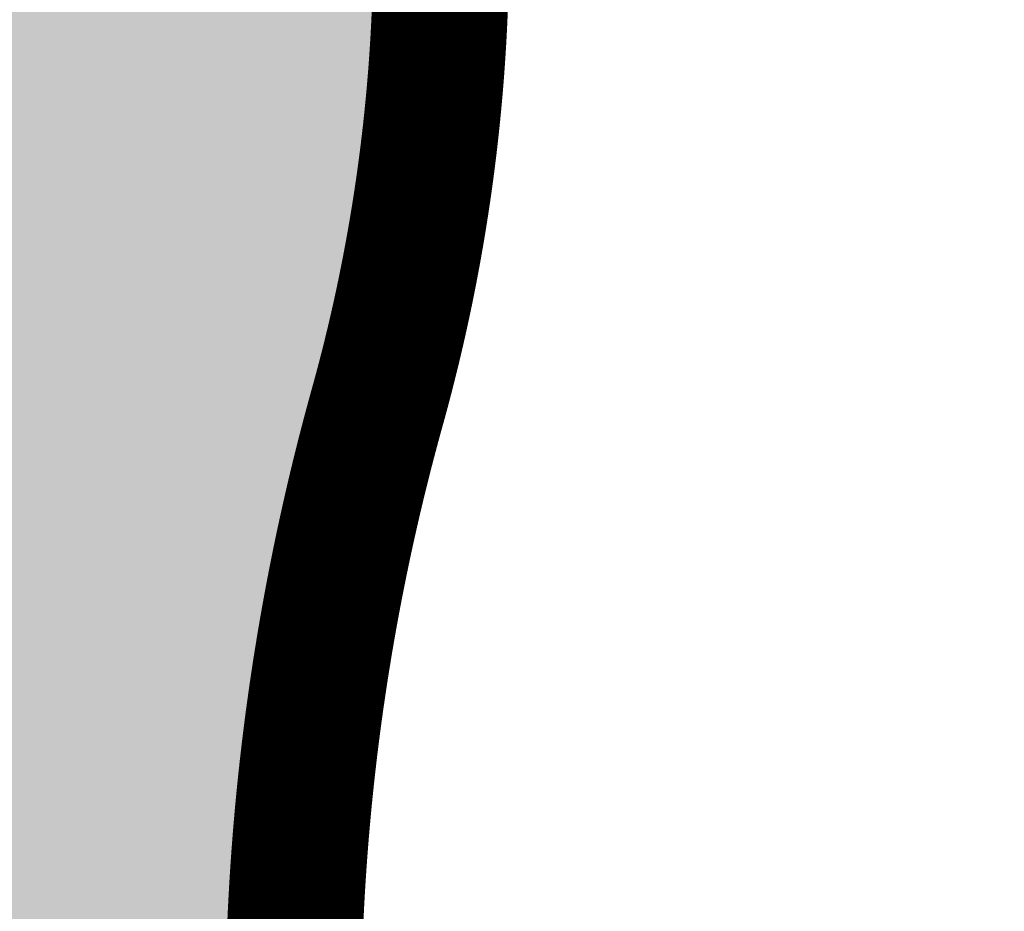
# Model space of a CAD drawing. Header units: feet. Extents: x 1609737 to 1611449, y 574802 to 575794.
# Tile 70 of 256: x 1610306.81 to 1610314.06, y 575078.93 to 575085.49. Entities that reach past the tile are written whole.
import ezdxf

# ---------------------------------------------------------------- set-up
doc = ezdxf.new("R2010")
doc.units = ezdxf.units.FT
doc.header["$MEASUREMENT"] = 0
for name, color, linetype in [('C-GROUTED-BLDR-HTCH-SINGLE', 79, 'Continuous'), ('C-THICKENED EDGE', 3, 'Continuous'), ('C-VOID FILLED RIPRAP', 23, 'Continuous')]:
    doc.layers.add(name, color=color, linetype=linetype)

msp = doc.modelspace()

# ---------------------------------------------------------------- hatches: boundary and pattern name
at = {"layer": 'C-GROUTED-BLDR-HTCH-SINGLE'}
h = msp.add_hatch(color=256, dxfattribs=at)
h.dxf.hatch_style = 1
edge = h.paths.add_edge_path()
edge.add_arc((1610316.3814, 575074.709), 23.3705, 93.16217, 111.87257, ccw=False)
edge.add_arc((1610315.8324, 574913.6122), 184.4332, 85.398458, 90.229946, ccw=False)
edge.add_line((1610330.6287, 575097.4509), (1610331.5894, 575096.0058))
edge.add_arc((1610329.7345, 575094.8189), 2.2022, -34.10862, 32.61328, ccw=False)
edge.add_line((1610331.5578, 575093.584), (1610330.1309, 575093.3956))
edge.add_line((1610330.1309, 575093.3956), (1610327.5381, 575093.014))
edge.add_arc((1610353.7699, 574938.1355), 157.0842, 99.612971, 104.328727)
edge.add_arc((1610318.7037, 575074.2706), 16.5082, 103.34301, 123.17282)
edge.add_arc((1610297.0592, 575085.9405), 12.7934, -15.56353, 9.66496, ccw=False)
edge.add_arc((1610325.6837, 575077.968), 16.9206, 164.43647, 210.98822)
edge.add_arc((1610300.7544, 575062.996), 12.1591, -28.82579, 30.98822, ccw=False)
edge.add_arc((1610321.0855, 575051.8069), 11.0476, 151.17421, 207.30191)
edge.add_arc((1610298.4407, 575146.1925), 100.2768, 257.714875, 277.349752, ccw=False)
edge.add_line((1610277.1041, 575048.212), (1610285.3438, 575074.6301))
edge.add_arc((1610291.4397, 575075.2288), 6.1253, 141.71027, 185.60972, ccw=False)
edge.add_arc((1610278.4798, 575084.8157), 10, 324.60989, 343.2136)
edge.add_arc((1610289.6336, 575117.3052), 35.4128, 265.11573, 267.44302, ccw=False)
edge.add_arc((1610297.939, 575146.598), 65.5618, 224.5965, 260.056899, ccw=False)
edge.add_arc((1610198.4705, 575061.0642), 65.9285, 36.810356, 38.749706)
edge.add_line((1610249.8874, 575102.3301), (1610248.7887, 575103.6563))
edge.add_arc((1610246.1095, 575101.7983), 3.2604, 34.74072, 103.09196)
edge.add_arc((1610245.1087, 575108.5884), 3.6239, 203.57185, 274.15089, ccw=False)
edge.add_line((1610241.7871, 575107.1392), (1610242.0126, 575108.1134))
edge.add_line((1610242.0126, 575108.1134), (1610236.1591, 575109.4599))
edge.add_line((1610236.1591, 575109.4599), (1610236.1708, 575109.4671))
edge.add_line((1610236.1708, 575109.4671), (1610236.1728, 575109.464))
edge.add_line((1610236.1728, 575109.464), (1610235.5386, 575110.4593))
edge.add_line((1610235.5386, 575110.4593), (1610233.5214, 575113.6881))
edge.add_line((1610233.5214, 575113.6881), (1610231.5063, 575116.9182))
edge.add_line((1610231.5063, 575116.9182), (1610230.8837, 575117.9163))
edge.add_line((1610230.8837, 575117.9163), (1610232.2513, 575123.6822))
edge.add_arc((1610232.1039, 575125.3243), 1.6487, 275.13185, 345.53699)
edge.add_arc((1610236.2681, 575123.8182), 2.7912, 109.57434, 156.9172, ccw=False)
edge.add_arc((1610233.4728, 575131.5478), 5.4284, 290.03945, 317.02433)
edge.add_arc((1610239.4274, 575126.6199), 2.3321, 98.17647, 148.24196, ccw=False)
edge.add_arc((1610239.0161, 575131.25), 2.323, 271.96345, 331.69531)
edge.add_line((1610241.0614, 575130.1485), (1610248.5367, 575117.1141))
edge.add_line((1610248.5367, 575117.1141), (1610257.0167, 575107.3576))
edge.add_line((1610257.0167, 575107.3576), (1610269.3897, 575099.2755))
edge.add_line((1610269.3897, 575099.2755), (1610276.1435, 575095.9705))
edge.add_line((1610276.1435, 575095.9705), (1610287.8335, 575093.0855))
edge.add_arc((1610292.9468, 575123.8193), 31.1562, 260.55387, 293.52221)
edge.add_arc((1610294.0894, 575089.2386), 12.7934, 28.0366, 28.03695, ccw=False)
edge.add_line((1610305.3815, 575095.2519), (1610307.6749, 575096.3971))

# ---------------------------------------------------------------- linework, layer by layer
msp.add_lwpolyline([(1610287.8335, 575093.0855, 0.144852), (1610305.3814, 575095.252, -0.000002), (1610305.3815, 575095.2519), (1610307.6749, 575096.3971, -0.081821), (1610315.0922, 575098.0439, -0.021084), (1610330.6287, 575097.4509), (1610331.5894, 575096.0058, -0.299643), (1610331.5578, 575093.584), (1610330.1309, 575093.3956), (1610327.5381, 575093.014, 0.020579), (1610314.8939, 575090.3332, 0.08674), (1610309.671, 575088.0883, -0.110527), (1610309.3835, 575082.508, 0.205961), (1610311.1781, 575069.2563, -0.26708), (1610311.4069, 575057.1335, 0.24992), (1610311.2686, 575046.7396, -0.085884), (1610277.1041, 575048.212)], format="xyb", dxfattribs=at)
at = {"layer": 'C-THICKENED EDGE', "const_width": 1, "flags": 128}
msp.add_lwpolyline([(1610308.8282, 575078.4338), (1610308.8285, 575078.4482), (1610308.8288, 575078.4627), (1610308.8291, 575078.4772), (1610308.8294, 575078.4917), (1610308.8297, 575078.5062), (1610308.8301, 575078.5206), (1610308.8304, 575078.5351), (1610308.8308, 575078.5496), (1610308.8312, 575078.564), (1610308.8316, 575078.5785), (1610308.832, 575078.593), (1610308.8324, 575078.6074), (1610308.8328, 575078.6219), (1610308.8333, 575078.6364), (1610308.8338, 575078.6508), (1610308.8342, 575078.6653), (1610308.8347, 575078.6798), (1610308.8352, 575078.6942), (1610308.8357, 575078.7087), (1610308.8362, 575078.7231), (1610308.8368, 575078.7376), (1610308.8373, 575078.752), (1610308.8379, 575078.7665), (1610308.8384, 575078.7809), (1610308.839, 575078.7954), (1610308.8396, 575078.8098), (1610308.8402, 575078.8243), (1610308.8408, 575078.8387), (1610308.8414, 575078.8532), (1610308.8421, 575078.8676), (1610308.8427, 575078.882), (1610308.8434, 575078.8965), (1610308.8441, 575078.9109), (1610308.8448, 575078.9253), (1610308.8455, 575078.9398), (1610308.8462, 575078.9542), (1610308.8469, 575078.9686), (1610308.8477, 575078.9831), (1610308.8484, 575078.9975), (1610308.8492, 575079.0119), (1610308.85, 575079.0263), (1610308.8508, 575079.0407), (1610308.8516, 575079.0552), (1610308.8524, 575079.0696), (1610308.8532, 575079.084), (1610308.854, 575079.0984), (1610308.8549, 575079.1128), (1610308.8557, 575079.1272), (1610308.8566, 575079.1416), (1610308.8575, 575079.156), (1610308.8584, 575079.1704), (1610308.8593, 575079.1848), (1610308.8602, 575079.1992), (1610308.8612, 575079.2136), (1610308.8621, 575079.228), (1610308.8631, 575079.2424), (1610308.8641, 575079.2568), (1610308.865, 575079.2712), (1610308.866, 575079.2856), (1610308.867, 575079.2999), (1610308.8681, 575079.3143), (1610308.8691, 575079.3287), (1610308.8701, 575079.3431), (1610308.8712, 575079.3574), (1610308.8723, 575079.3718), (1610308.8734, 575079.3862), (1610308.8744, 575079.4006), (1610308.8756, 575079.4149), (1610308.8767, 575079.4293), (1610308.8778, 575079.4436), (1610308.8789, 575079.458), (1610308.8801, 575079.4724), (1610308.8813, 575079.4867), (1610308.8824, 575079.5011), (1610308.8836, 575079.5154), (1610308.8848, 575079.5298), (1610308.8861, 575079.5441), (1610308.8873, 575079.5584), (1610308.8885, 575079.5728), (1610308.8898, 575079.5871), (1610308.891, 575079.6015), (1610308.8923, 575079.6158), (1610308.8936, 575079.6301), (1610308.8949, 575079.6445), (1610308.8962, 575079.6588), (1610308.8975, 575079.6731), (1610308.8989, 575079.6874), (1610308.9002, 575079.7017), (1610308.9016, 575079.7161), (1610308.9029, 575079.7304), (1610308.9043, 575079.7447), (1610308.9057, 575079.759), (1610308.9071, 575079.7733), (1610308.9086, 575079.7876), (1610308.91, 575079.8019), (1610308.9114, 575079.8162), (1610308.9129, 575079.8305), (1610308.9144, 575079.8448), (1610308.9158, 575079.8591), (1610308.9173, 575079.8733), (1610308.9188, 575079.8876), (1610308.9203, 575079.9019), (1610308.9219, 575079.9162), (1610308.9234, 575079.9305), (1610308.925, 575079.9447), (1610308.9265, 575079.959), (1610308.9281, 575079.9733), (1610308.9297, 575079.9875), (1610308.9313, 575080.0018), (1610308.9329, 575080.016), (1610308.9345, 575080.0303), (1610308.9362, 575080.0446), (1610308.9378, 575080.0588), (1610308.9395, 575080.0731), (1610308.9411, 575080.0873), (1610308.9428, 575080.1015), (1610308.9445, 575080.1158), (1610308.9462, 575080.13), (1610308.9479, 575080.1442), (1610308.9497, 575080.1585), (1610308.9514, 575080.1727), (1610308.9532, 575080.1869), (1610308.9549, 575080.2011), (1610308.9567, 575080.2154), (1610308.9585, 575080.2296), (1610308.9603, 575080.2438), (1610308.9621, 575080.258), (1610308.9639, 575080.2722), (1610308.9658, 575080.2864), (1610308.9676, 575080.3006), (1610308.9695, 575080.3148), (1610308.9714, 575080.329), (1610308.9732, 575080.3432), (1610308.9751, 575080.3573), (1610308.977, 575080.3715), (1610308.979, 575080.3857), (1610308.9809, 575080.3999), (1610308.9828, 575080.4141), (1610308.9848, 575080.4282), (1610308.9868, 575080.4424), (1610308.9887, 575080.4565), (1610308.9907, 575080.4707), (1610308.9927, 575080.4849), (1610308.9947, 575080.499), (1610308.9968, 575080.5132), (1610308.9988, 575080.5273), (1610309.0009, 575080.5415), (1610309.0029, 575080.5556), (1610309.005, 575080.5697), (1610309.0071, 575080.5839), (1610309.0092, 575080.598), (1610309.0113, 575080.6121), (1610309.0134, 575080.6262), (1610309.0155, 575080.6403), (1610309.0177, 575080.6545), (1610309.0198, 575080.6686), (1610309.022, 575080.6827), (1610309.0242, 575080.6968), (1610309.0263, 575080.7109), (1610309.0285, 575080.725), (1610309.0308, 575080.7391), (1610309.033, 575080.7532), (1610309.0352, 575080.7672), (1610309.0375, 575080.7813), (1610309.0397, 575080.7954), (1610309.042, 575080.8095), (1610309.0443, 575080.8236), (1610309.0466, 575080.8376), (1610309.0489, 575080.8517), (1610309.0512, 575080.8657), (1610309.0535, 575080.8798), (1610309.0558, 575080.8939), (1610309.0582, 575080.9079), (1610309.0606, 575080.9219), (1610309.0629, 575080.936), (1610309.0653, 575080.95), (1610309.0677, 575080.9641), (1610309.0701, 575080.9781), (1610309.0725, 575080.9921), (1610309.075, 575081.0061), (1610309.0774, 575081.0202), (1610309.0799, 575081.0342), (1610309.0823, 575081.0482), (1610309.0848, 575081.0622), (1610309.0873, 575081.0762), (1610309.0898, 575081.0902), (1610309.0923, 575081.1042), (1610309.0948, 575081.1182), (1610309.0974, 575081.1322), (1610309.0999, 575081.1461), (1610309.1025, 575081.1601), (1610309.105, 575081.1741), (1610309.1076, 575081.1881), (1610309.1102, 575081.202), (1610309.1128, 575081.216), (1610309.1154, 575081.23), (1610309.118, 575081.2439), (1610309.1207, 575081.2579), (1610309.1233, 575081.2718), (1610309.126, 575081.2857), (1610309.1287, 575081.2997), (1610309.1313, 575081.3136), (1610309.134, 575081.3275), (1610309.1367, 575081.3415), (1610309.1395, 575081.3554), (1610309.1422, 575081.3693), (1610309.1449, 575081.3832), (1610309.1477, 575081.3971), (1610309.1504, 575081.411), (1610309.1532, 575081.4249), (1610309.156, 575081.4388), (1610309.1588, 575081.4527), (1610309.1616, 575081.4666), (1610309.1644, 575081.4805), (1610309.1672, 575081.4944), (1610309.1701, 575081.5082), (1610309.1729, 575081.5221), (1610309.1758, 575081.536), (1610309.1787, 575081.5498), (1610309.1815, 575081.5637), (1610309.1844, 575081.5775), (1610309.1873, 575081.5914), (1610309.1903, 575081.6052), (1610309.1932, 575081.6191), (1610309.1961, 575081.6329), (1610309.1991, 575081.6467), (1610309.202, 575081.6606), (1610309.205, 575081.6744), (1610309.208, 575081.6882), (1610309.211, 575081.702), (1610309.214, 575081.7158), (1610309.217, 575081.7296), (1610309.22, 575081.7434), (1610309.2231, 575081.7572), (1610309.2261, 575081.771), (1610309.2292, 575081.7848), (1610309.2323, 575081.7986), (1610309.2354, 575081.8123), (1610309.2385, 575081.8261), (1610309.2416, 575081.8399), (1610309.2447, 575081.8536), (1610309.2478, 575081.8674), (1610309.2509, 575081.8812), (1610309.2541, 575081.8949), (1610309.2573, 575081.9086), (1610309.2604, 575081.9224), (1610309.2636, 575081.9361), (1610309.2668, 575081.9498), (1610309.27, 575081.9636), (1610309.2732, 575081.9773), (1610309.2764, 575081.991), (1610309.2797, 575082.0047), (1610309.2829, 575082.0184), (1610309.2862, 575082.0321), (1610309.2895, 575082.0458), (1610309.2927, 575082.0595), (1610309.296, 575082.0732), (1610309.2993, 575082.0869), (1610309.3027, 575082.1005), (1610309.306, 575082.1142), (1610309.3093, 575082.1279), (1610309.3127, 575082.1415), (1610309.316, 575082.1552), (1610309.3194, 575082.1688), (1610309.3228, 575082.1825), (1610309.3262, 575082.1961), (1610309.3296, 575082.2098), (1610309.333, 575082.2234), (1610309.3364, 575082.237), (1610309.3398, 575082.2506), (1610309.3433, 575082.2643), (1610309.3467, 575082.2779), (1610309.3502, 575082.2915), (1610309.3537, 575082.3051), (1610309.3571, 575082.3187), (1610309.3606, 575082.3323), (1610309.3642, 575082.3458), (1610309.3677, 575082.3594), (1610309.3712, 575082.373), (1610309.3747, 575082.3866), (1610309.3783, 575082.4001), (1610309.3818, 575082.4137), (1610309.3854, 575082.4272), (1610309.389, 575082.4408), (1610309.3926, 575082.4543), (1610309.3962, 575082.4679), (1610309.3998, 575082.4814), (1610309.4034, 575082.4949), (1610309.4071, 575082.5085), (1610309.4107, 575082.522), (1610309.4144, 575082.5355), (1610309.418, 575082.549), (1610309.4217, 575082.5625), (1610309.4254, 575082.576), (1610309.4291, 575082.5895), (1610309.4328, 575082.603), (1610309.4365, 575082.6164), (1610309.4403, 575082.6299), (1610309.444, 575082.6434), (1610309.4449, 575082.6468), (1610309.4454, 575082.6484), (1610309.4456, 575082.6491), (1610309.4458, 575082.6498), (1610309.4472, 575082.655), (1610309.4501, 575082.6654), (1610309.453, 575082.6758), (1610309.4559, 575082.6862), (1610309.4587, 575082.6966), (1610309.4616, 575082.7069), (1610309.4644, 575082.7174), (1610309.4672, 575082.7278), (1610309.4701, 575082.7382), (1610309.4729, 575082.7486), (1610309.4757, 575082.759), (1610309.4785, 575082.7694), (1610309.4813, 575082.7798), (1610309.484, 575082.7903), (1610309.4868, 575082.8007), (1610309.4896, 575082.8111), (1610309.4923, 575082.8216), (1610309.4951, 575082.832), (1610309.4978, 575082.8424), (1610309.5005, 575082.8529), (1610309.5033, 575082.8633), (1610309.506, 575082.8738), (1610309.5087, 575082.8842), (1610309.5114, 575082.8947), (1610309.5141, 575082.9052), (1610309.5167, 575082.9156), (1610309.5194, 575082.9261), (1610309.5221, 575082.9366), (1610309.5247, 575082.947), (1610309.5274, 575082.9575), (1610309.53, 575082.968), (1610309.5326, 575082.9785), (1610309.5352, 575082.989), (1610309.5378, 575082.9994), (1610309.5404, 575083.0099), (1610309.543, 575083.0204), (1610309.5456, 575083.0309), (1610309.5482, 575083.0414), (1610309.5507, 575083.0519), (1610309.5533, 575083.0624), (1610309.5559, 575083.0729), (1610309.5584, 575083.0835), (1610309.5609, 575083.094), (1610309.5634, 575083.1045), (1610309.566, 575083.115), (1610309.5685, 575083.1255), (1610309.571, 575083.1361), (1610309.5734, 575083.1466), (1610309.5759, 575083.1571), (1610309.5784, 575083.1677), (1610309.5808, 575083.1782), (1610309.5833, 575083.1887), (1610309.5857, 575083.1993), (1610309.5882, 575083.2098), (1610309.5906, 575083.2204), (1610309.593, 575083.2309), (1610309.5954, 575083.2415), (1610309.5978, 575083.2521), (1610309.6002, 575083.2626), (1610309.6026, 575083.2732), (1610309.605, 575083.2837), (1610309.6073, 575083.2943), (1610309.6097, 575083.3049), (1610309.612, 575083.3155), (1610309.6144, 575083.326), (1610309.6167, 575083.3366), (1610309.619, 575083.3472), (1610309.6213, 575083.3578), (1610309.6236, 575083.3684), (1610309.6259, 575083.379), (1610309.6282, 575083.3896), (1610309.6305, 575083.4002), (1610309.6328, 575083.4108), (1610309.635, 575083.4214), (1610309.6373, 575083.432), (1610309.6395, 575083.4426), (1610309.6417, 575083.4532), (1610309.644, 575083.4638), (1610309.6462, 575083.4744), (1610309.6484, 575083.485), (1610309.6506, 575083.4957), (1610309.6528, 575083.5063), (1610309.6549, 575083.5169), (1610309.6571, 575083.5275), (1610309.6593, 575083.5382), (1610309.6614, 575083.5488), (1610309.6636, 575083.5594), (1610309.6657, 575083.5701), (1610309.6678, 575083.5807), (1610309.6699, 575083.5914), (1610309.672, 575083.602), (1610309.6741, 575083.6127), (1610309.6762, 575083.6233), (1610309.6783, 575083.634), (1610309.6804, 575083.6446), (1610309.6825, 575083.6553), (1610309.6845, 575083.6659), (1610309.6866, 575083.6766), (1610309.6886, 575083.6873), (1610309.6906, 575083.6979), (1610309.6926, 575083.7086), (1610309.6946, 575083.7193), (1610309.6966, 575083.7299), (1610309.6986, 575083.7406), (1610309.7006, 575083.7513), (1610309.7026, 575083.762), (1610309.7046, 575083.7727), (1610309.7065, 575083.7833), (1610309.7085, 575083.794), (1610309.7104, 575083.8047), (1610309.7123, 575083.8154), (1610309.7142, 575083.8261), (1610309.7162, 575083.8368), (1610309.7181, 575083.8475), (1610309.7199, 575083.8582), (1610309.7218, 575083.8689), (1610309.7237, 575083.8796), (1610309.7256, 575083.8903), (1610309.7274, 575083.901), (1610309.7293, 575083.9117), (1610309.7311, 575083.9224), (1610309.7329, 575083.9332), (1610309.7348, 575083.9439), (1610309.7366, 575083.9546), (1610309.7384, 575083.9653), (1610309.7402, 575083.976), (1610309.742, 575083.9868), (1610309.7437, 575083.9975), (1610309.7455, 575084.0082), (1610309.7473, 575084.019), (1610309.749, 575084.0297), (1610309.7507, 575084.0404), (1610309.7525, 575084.0512), (1610309.7542, 575084.0619), (1610309.7559, 575084.0726), (1610309.7576, 575084.0834), (1610309.7593, 575084.0941), (1610309.761, 575084.1049), (1610309.7627, 575084.1156), (1610309.7643, 575084.1264), (1610309.766, 575084.1371), (1610309.7676, 575084.1479), (1610309.7693, 575084.1587), (1610309.7709, 575084.1694), (1610309.7725, 575084.1802), (1610309.7741, 575084.1909), (1610309.7758, 575084.2017), (1610309.7773, 575084.2125), (1610309.7789, 575084.2232), (1610309.7805, 575084.234), (1610309.7821, 575084.2448), (1610309.7836, 575084.2555), (1610309.7852, 575084.2663), (1610309.7867, 575084.2771), (1610309.7883, 575084.2879), (1610309.7898, 575084.2987), (1610309.7913, 575084.3094), (1610309.7928, 575084.3202), (1610309.7943, 575084.331), (1610309.7958, 575084.3418), (1610309.7972, 575084.3526), (1610309.7987, 575084.3634), (1610309.8002, 575084.3742), (1610309.8016, 575084.385), (1610309.8031, 575084.3958), (1610309.8045, 575084.4065), (1610309.8059, 575084.4173), (1610309.8073, 575084.4281), (1610309.8087, 575084.4389), (1610309.8101, 575084.4497), (1610309.8115, 575084.4606), (1610309.8129, 575084.4714), (1610309.8142, 575084.4822), (1610309.8156, 575084.493), (1610309.8169, 575084.5038), (1610309.8183, 575084.5146), (1610309.8196, 575084.5254), (1610309.8209, 575084.5362), (1610309.8222, 575084.547), (1610309.8236, 575084.5579), (1610309.8248, 575084.5687), (1610309.8261, 575084.5795), (1610309.8274, 575084.5903), (1610309.8287, 575084.6011), (1610309.8299, 575084.612), (1610309.8312, 575084.6228), (1610309.8324, 575084.6336), (1610309.8336, 575084.6444), (1610309.8349, 575084.6553), (1610309.8361, 575084.6661), (1610309.8373, 575084.6769), (1610309.8385, 575084.6878), (1610309.8396, 575084.6986), (1610309.8408, 575084.7094), (1610309.842, 575084.7203), (1610309.8431, 575084.7311), (1610309.8443, 575084.742), (1610309.8454, 575084.7528), (1610309.8465, 575084.7636), (1610309.8477, 575084.7745), (1610309.8488, 575084.7853), (1610309.8499, 575084.7962), (1610309.851, 575084.807), (1610309.852, 575084.8179), (1610309.8531, 575084.8287), (1610309.8542, 575084.8396), (1610309.8552, 575084.8504), (1610309.8563, 575084.8613), (1610309.8573, 575084.8721), (1610309.8583, 575084.883), (1610309.8594, 575084.8938), (1610309.8604, 575084.9047), (1610309.8614, 575084.9156), (1610309.8623, 575084.9264), (1610309.8633, 575084.9373), (1610309.8643, 575084.9481), (1610309.8653, 575084.959), (1610309.8662, 575084.9699), (1610309.8672, 575084.9807), (1610309.8681, 575084.9916), (1610309.869, 575085.0025), (1610309.8699, 575085.0133), (1610309.8708, 575085.0242), (1610309.8717, 575085.0351), (1610309.8726, 575085.0459), (1610309.8735, 575085.0568), (1610309.8744, 575085.0677), (1610309.8752, 575085.0786), (1610309.8761, 575085.0894), (1610309.8769, 575085.1003), (1610309.8777, 575085.1112), (1610309.8786, 575085.1221), (1610309.8794, 575085.1329), (1610309.8802, 575085.1438), (1610309.881, 575085.1547), (1610309.8818, 575085.1656), (1610309.8825, 575085.1764), (1610309.8833, 575085.1873), (1610309.8841, 575085.1982), (1610309.8848, 575085.2091), (1610309.8855, 575085.22), (1610309.8863, 575085.2309), (1610309.887, 575085.2417), (1610309.8877, 575085.2526), (1610309.8884, 575085.2635), (1610309.8891, 575085.2744), (1610309.8898, 575085.2853), (1610309.8905, 575085.2962), (1610309.8911, 575085.3071), (1610309.8918, 575085.3179), (1610309.8924, 575085.3288), (1610309.8931, 575085.3397), (1610309.8937, 575085.3506), (1610309.8943, 575085.3615), (1610309.8949, 575085.3724), (1610309.8955, 575085.3833), (1610309.8961, 575085.3942), (1610309.8967, 575085.4051), (1610309.8973, 575085.416), (1610309.8978, 575085.4269), (1610309.8984, 575085.4377), (1610309.8989, 575085.4486), (1610309.8995, 575085.4595), (1610309.9, 575085.4704), (1610309.9005, 575085.4813), (1610309.901, 575085.4922), (1610309.9015, 575085.5031), (1610309.902, 575085.514), (1610309.9025, 575085.5249), (1610309.9029, 575085.5358), (1610309.9034, 575085.5467), (1610309.9039, 575085.5576), (1610309.9043, 575085.5685), (1610309.9047, 575085.5794), (1610309.9052, 575085.5903), (1610309.9056, 575085.6012), (1610309.906, 575085.6121), (1610309.9064, 575085.623), (1610309.9068, 575085.6339), (1610309.9071, 575085.6448), (1610309.9075, 575085.6557), (1610309.9079, 575085.6666), (1610309.9082, 575085.6775), (1610309.9085, 575085.6884), (1610309.9089, 575085.6993), (1610309.9092, 575085.7102), (1610309.9095, 575085.7211), (1610309.9098, 575085.732), (1610309.9101, 575085.7429), (1610309.9104, 575085.7538), (1610309.9107, 575085.7647), (1610309.9109, 575085.7756), (1610309.9112, 575085.7865), (1610309.9114, 575085.7974), (1610309.9117, 575085.8084), (1610309.9119, 575085.8193), (1610309.9121, 575085.8302), (1610309.9123, 575085.8411), (1610309.9125, 575085.852), (1610309.9127, 575085.8629), (1610309.9129, 575085.8738), (1610309.9131, 575085.8847), (1610309.9132, 575085.8956), (1610309.9134, 575085.9065), (1610309.9135, 575085.9174), (1610309.9137, 575085.9283), (1610309.9138, 575085.9392), (1610309.9139, 575085.9501), (1610309.914, 575085.961), (1610309.9141, 575085.9719), (1610309.9142, 575085.9828), (1610309.9143, 575085.9937), (1610309.9143, 575086.0046)], dxfattribs=at)
at = {"layer": 'C-VOID FILLED RIPRAP', "linetype": 'Continuous'}
msp.add_lwpolyline([(1610308.7889, 575078.9317), (1610308.7897, 575078.9461), (1610308.7906, 575078.9605), (1610308.7914, 575078.9749), (1610308.7923, 575078.9893), (1610308.7931, 575079.0037), (1610308.794, 575079.0181), (1610308.7949, 575079.0325), (1610308.7958, 575079.0469), (1610308.7968, 575079.0613), (1610308.7977, 575079.0757), (1610308.7986, 575079.0901), (1610308.7996, 575079.1045), (1610308.8006, 575079.1189), (1610308.8016, 575079.1333), (1610308.8026, 575079.1477), (1610308.8036, 575079.162), (1610308.8046, 575079.1764), (1610308.8056, 575079.1908), (1610308.8067, 575079.2052), (1610308.8077, 575079.2196), (1610308.8088, 575079.2339), (1610308.8099, 575079.2483), (1610308.811, 575079.2627), (1610308.8121, 575079.277), (1610308.8132, 575079.2914), (1610308.8143, 575079.3058), (1610308.8155, 575079.3201), (1610308.8166, 575079.3345), (1610308.8178, 575079.3488), (1610308.819, 575079.3632), (1610308.8202, 575079.3775), (1610308.8214, 575079.3919), (1610308.8226, 575079.4062), (1610308.8238, 575079.4206), (1610308.825, 575079.4349), (1610308.8263, 575079.4492), (1610308.8276, 575079.4636), (1610308.8288, 575079.4779), (1610308.8301, 575079.4922), (1610308.8314, 575079.5066), (1610308.8327, 575079.5209), (1610308.8341, 575079.5352), (1610308.8354, 575079.5495), (1610308.8367, 575079.5638), (1610308.8381, 575079.5782), (1610308.8395, 575079.5925), (1610308.8409, 575079.6068), (1610308.8423, 575079.6211), (1610308.8437, 575079.6354), (1610308.8451, 575079.6497), (1610308.8465, 575079.664), (1610308.848, 575079.6783), (1610308.8494, 575079.6926), (1610308.8509, 575079.7069), (1610308.8524, 575079.7212), (1610308.8539, 575079.7355), (1610308.8554, 575079.7497), (1610308.8569, 575079.764), (1610308.8584, 575079.7783), (1610308.8599, 575079.7926), (1610308.8615, 575079.8068), (1610308.8631, 575079.8211), (1610308.8646, 575079.8354), (1610308.8662, 575079.8496), (1610308.8678, 575079.8639), (1610308.8694, 575079.8782), (1610308.8711, 575079.8924), (1610308.8727, 575079.9067), (1610308.8743, 575079.9209), (1610308.876, 575079.9352), (1610308.8777, 575079.9494), (1610308.8793, 575079.9636), (1610308.881, 575079.9779), (1610308.8827, 575079.9921), (1610308.8845, 575080.0063), (1610308.8862, 575080.0206), (1610308.8879, 575080.0348), (1610308.8897, 575080.049), (1610308.8915, 575080.0632), (1610308.8932, 575080.0775), (1610308.895, 575080.0917), (1610308.8968, 575080.1059), (1610308.8986, 575080.1201), (1610308.9005, 575080.1343), (1610308.9023, 575080.1485), (1610308.9042, 575080.1627), (1610308.906, 575080.1769), (1610308.9079, 575080.1911), (1610308.9098, 575080.2053), (1610308.9117, 575080.2195), (1610308.9136, 575080.2336), (1610308.9155, 575080.2478), (1610308.9174, 575080.262), (1610308.9194, 575080.2762), (1610308.9213, 575080.2903), (1610308.9233, 575080.3045), (1610308.9253, 575080.3187), (1610308.9273, 575080.3328), (1610308.9293, 575080.347), (1610308.9313, 575080.3611), (1610308.9333, 575080.3753), (1610308.9353, 575080.3894), (1610308.9374, 575080.4036), (1610308.9394, 575080.4177), (1610308.9415, 575080.4318), (1610308.9436, 575080.446), (1610308.9457, 575080.4601), (1610308.9478, 575080.4742), (1610308.9499, 575080.4883), (1610308.952, 575080.5025), (1610308.9542, 575080.5166), (1610308.9563, 575080.5307), (1610308.9585, 575080.5448), (1610308.9607, 575080.5589), (1610308.9629, 575080.573), (1610308.9651, 575080.5871), (1610308.9673, 575080.6012), (1610308.9695, 575080.6153), (1610308.9717, 575080.6294), (1610308.974, 575080.6434), (1610308.9762, 575080.6575), (1610308.9785, 575080.6716), (1610308.9808, 575080.6857), (1610308.9831, 575080.6997), (1610308.9854, 575080.7138), (1610308.9877, 575080.7279), (1610308.99, 575080.7419), (1610308.9924, 575080.756), (1610308.9947, 575080.77), (1610308.9971, 575080.7841), (1610308.9995, 575080.7981), (1610309.0018, 575080.8121), (1610309.0042, 575080.8262), (1610309.0066, 575080.8402), (1610309.0091, 575080.8542), (1610309.0115, 575080.8682), (1610309.0139, 575080.8823), (1610309.0164, 575080.8963), (1610309.0189, 575080.9103), (1610309.0213, 575080.9243), (1610309.0238, 575080.9383), (1610309.0263, 575080.9523), (1610309.0288, 575080.9663), (1610309.0314, 575080.9803), (1610309.0339, 575080.9943), (1610309.0364, 575081.0082), (1610309.039, 575081.0222), (1610309.0416, 575081.0362), (1610309.0441, 575081.0502), (1610309.0467, 575081.0641), (1610309.0493, 575081.0781), (1610309.0519, 575081.0921), (1610309.0546, 575081.106), (1610309.0572, 575081.12), (1610309.0599, 575081.1339), (1610309.0625, 575081.1479), (1610309.0652, 575081.1618), (1610309.0679, 575081.1757), (1610309.0706, 575081.1897), (1610309.0733, 575081.2036), (1610309.076, 575081.2175), (1610309.0787, 575081.2314), (1610309.0814, 575081.2453), (1610309.0842, 575081.2592), (1610309.087, 575081.2731), (1610309.0897, 575081.287), (1610309.0925, 575081.3009), (1610309.0953, 575081.3148), (1610309.0981, 575081.3287), (1610309.1009, 575081.3426), (1610309.1038, 575081.3565), (1610309.1066, 575081.3704), (1610309.1094, 575081.3842), (1610309.1123, 575081.3981), (1610309.1152, 575081.4119), (1610309.1181, 575081.4258), (1610309.121, 575081.4397), (1610309.1239, 575081.4535), (1610309.1268, 575081.4673), (1610309.1297, 575081.4812), (1610309.1327, 575081.495), (1610309.1356, 575081.5089), (1610309.1386, 575081.5227), (1610309.1415, 575081.5365), (1610309.1445, 575081.5503), (1610309.1475, 575081.5641), (1610309.1505, 575081.5779), (1610309.1535, 575081.5917), (1610309.1566, 575081.6055), (1610309.1596, 575081.6193), (1610309.1627, 575081.6331), (1610309.1657, 575081.6469), (1610309.1688, 575081.6607), (1610309.1719, 575081.6745), (1610309.175, 575081.6882), (1610309.1781, 575081.702), (1610309.1812, 575081.7158), (1610309.1843, 575081.7295), (1610309.1875, 575081.7433), (1610309.1906, 575081.757), (1610309.1938, 575081.7708), (1610309.197, 575081.7845), (1610309.2001, 575081.7982), (1610309.2033, 575081.812), (1610309.2065, 575081.8257), (1610309.2097, 575081.8394), (1610309.213, 575081.8531), (1610309.2162, 575081.8668), (1610309.2195, 575081.8805), (1610309.2227, 575081.8942), (1610309.226, 575081.9079), (1610309.2293, 575081.9216), (1610309.2326, 575081.9353), (1610309.2359, 575081.949), (1610309.2392, 575081.9626), (1610309.2425, 575081.9763), (1610309.2458, 575081.99), (1610309.2492, 575082.0036), (1610309.2525, 575082.0173), (1610309.2559, 575082.0309), (1610309.2593, 575082.0446), (1610309.2627, 575082.0582), (1610309.2661, 575082.0719), (1610309.2695, 575082.0855), (1610309.2729, 575082.0991), (1610309.2763, 575082.1127), (1610309.2798, 575082.1264), (1610309.2832, 575082.14), (1610309.2867, 575082.1536), (1610309.2902, 575082.1672), (1610309.2937, 575082.1808), (1610309.2972, 575082.1944), (1610309.3007, 575082.2079), (1610309.3042, 575082.2215), (1610309.3077, 575082.2351), (1610309.3113, 575082.2487), (1610309.3148, 575082.2622), (1610309.3184, 575082.2758), (1610309.3219, 575082.2893), (1610309.3255, 575082.3029), (1610309.3291, 575082.3164), (1610309.3327, 575082.33), (1610309.3363, 575082.3435), (1610309.34, 575082.357), (1610309.3436, 575082.3706), (1610309.3472, 575082.3841), (1610309.3509, 575082.3976), (1610309.3546, 575082.4111), (1610309.3582, 575082.4246), (1610309.3619, 575082.4381), (1610309.3656, 575082.4516), (1610309.3693, 575082.4651), (1610309.3731, 575082.4786), (1610309.3768, 575082.492), (1610309.3805, 575082.5055), (1610309.3815, 575082.5089), (1610309.3819, 575082.5105), (1610309.3821, 575082.5113), (1610309.3823, 575082.5119), (1610309.3838, 575082.5171), (1610309.3866, 575082.5275), (1610309.3895, 575082.5379), (1610309.3924, 575082.5483), (1610309.3952, 575082.5587), (1610309.3981, 575082.5691), (1610309.4009, 575082.5795), (1610309.4038, 575082.5899), (1610309.4066, 575082.6003), (1610309.4094, 575082.6107), (1610309.4122, 575082.6211), (1610309.415, 575082.6315), (1610309.4178, 575082.6419), (1610309.4206, 575082.6524), (1610309.4233, 575082.6628), (1610309.4261, 575082.6732), (1610309.4289, 575082.6837), (1610309.4316, 575082.6941), (1610309.4343, 575082.7045), (1610309.4371, 575082.715), (1610309.4398, 575082.7254), (1610309.4425, 575082.7359), (1610309.4452, 575082.7463), (1610309.4479, 575082.7568), (1610309.4506, 575082.7673), (1610309.4533, 575082.7777), (1610309.4559, 575082.7882), (1610309.4586, 575082.7987), (1610309.4612, 575082.8091), (1610309.4639, 575082.8196), (1610309.4665, 575082.8301), (1610309.4691, 575082.8406), (1610309.4718, 575082.8511), (1610309.4744, 575082.8615), (1610309.477, 575082.872), (1610309.4796, 575082.8825), (1610309.4821, 575082.893), (1610309.4847, 575082.9035), (1610309.4873, 575082.914), (1610309.4898, 575082.9245), (1610309.4924, 575082.9351), (1610309.4949, 575082.9456), (1610309.4974, 575082.9561), (1610309.5, 575082.9666), (1610309.5025, 575082.9771), (1610309.505, 575082.9876), (1610309.5075, 575082.9982), (1610309.51, 575083.0087), (1610309.5124, 575083.0192), (1610309.5149, 575083.0298), (1610309.5174, 575083.0403), (1610309.5198, 575083.0509), (1610309.5223, 575083.0614), (1610309.5247, 575083.0719), (1610309.5271, 575083.0825), (1610309.5295, 575083.093), (1610309.5319, 575083.1036), (1610309.5343, 575083.1142), (1610309.5367, 575083.1247), (1610309.5391, 575083.1353), (1610309.5415, 575083.1459), (1610309.5439, 575083.1564), (1610309.5462, 575083.167), (1610309.5486, 575083.1776), (1610309.5509, 575083.1882), (1610309.5532, 575083.1987), (1610309.5555, 575083.2093), (1610309.5579, 575083.2199), (1610309.5602, 575083.2305), (1610309.5625, 575083.2411), (1610309.5647, 575083.2517), (1610309.567, 575083.2623), (1610309.5693, 575083.2729), (1610309.5715, 575083.2835), (1610309.5738, 575083.2941), (1610309.576, 575083.3047), (1610309.5783, 575083.3153), (1610309.5805, 575083.3259), (1610309.5827, 575083.3365), (1610309.5849, 575083.3471), (1610309.5871, 575083.3578), (1610309.5893, 575083.3684), (1610309.5915, 575083.379), (1610309.5936, 575083.3896), (1610309.5958, 575083.4003), (1610309.5979, 575083.4109), (1610309.6001, 575083.4215), (1610309.6022, 575083.4322), (1610309.6043, 575083.4428), (1610309.6065, 575083.4535), (1610309.6086, 575083.4641), (1610309.6107, 575083.4748), (1610309.6128, 575083.4854), (1610309.6148, 575083.4961), (1610309.6169, 575083.5067), (1610309.619, 575083.5174), (1610309.621, 575083.528), (1610309.6231, 575083.5387), (1610309.6251, 575083.5494), (1610309.6271, 575083.56), (1610309.6292, 575083.5707), (1610309.6312, 575083.5814), (1610309.6332, 575083.592), (1610309.6352, 575083.6027), (1610309.6371, 575083.6134), (1610309.6391, 575083.6241), (1610309.6411, 575083.6348), (1610309.643, 575083.6454), (1610309.645, 575083.6561), (1610309.6469, 575083.6668), (1610309.6488, 575083.6775), (1610309.6508, 575083.6882), (1610309.6527, 575083.6989), (1610309.6546, 575083.7096), (1610309.6565, 575083.7203), (1610309.6584, 575083.731), (1610309.6602, 575083.7417), (1610309.6621, 575083.7524), (1610309.664, 575083.7631), (1610309.6658, 575083.7738), (1610309.6676, 575083.7846), (1610309.6695, 575083.7953), (1610309.6713, 575083.806), (1610309.6731, 575083.8167), (1610309.6749, 575083.8274), (1610309.6767, 575083.8382), (1610309.6785, 575083.8489), (1610309.6803, 575083.8596), (1610309.682, 575083.8703), (1610309.6838, 575083.8811), (1610309.6855, 575083.8918), (1610309.6873, 575083.9025), (1610309.689, 575083.9133), (1610309.6907, 575083.924), (1610309.6924, 575083.9348), (1610309.6941, 575083.9455), (1610309.6958, 575083.9562), (1610309.6975, 575083.967), (1610309.6992, 575083.9777), (1610309.7009, 575083.9885), (1610309.7025, 575083.9992), (1610309.7042, 575084.01), (1610309.7058, 575084.0208), (1610309.7074, 575084.0315), (1610309.7091, 575084.0423), (1610309.7107, 575084.053), (1610309.7123, 575084.0638), (1610309.7139, 575084.0746), (1610309.7155, 575084.0853), (1610309.717, 575084.0961), (1610309.7186, 575084.1069), (1610309.7202, 575084.1177), (1610309.7217, 575084.1284), (1610309.7232, 575084.1392), (1610309.7248, 575084.15), (1610309.7263, 575084.1608), (1610309.7278, 575084.1715), (1610309.7293, 575084.1823), (1610309.7308, 575084.1931), (1610309.7323, 575084.2039), (1610309.7338, 575084.2147), (1610309.7352, 575084.2255), (1610309.7367, 575084.2363), (1610309.7381, 575084.2471), (1610309.7396, 575084.2579), (1610309.741, 575084.2687), (1610309.7424, 575084.2795), (1610309.7438, 575084.2903), (1610309.7452, 575084.3011), (1610309.7466, 575084.3119), (1610309.748, 575084.3227), (1610309.7494, 575084.3335), (1610309.7508, 575084.3443), (1610309.7521, 575084.3551), (1610309.7535, 575084.3659), (1610309.7548, 575084.3767), (1610309.7561, 575084.3875), (1610309.7575, 575084.3983), (1610309.7588, 575084.4091), (1610309.7601, 575084.42), (1610309.7614, 575084.4308), (1610309.7627, 575084.4416), (1610309.7639, 575084.4524), (1610309.7652, 575084.4633), (1610309.7664, 575084.4741), (1610309.7677, 575084.4849), (1610309.7689, 575084.4957), (1610309.7702, 575084.5066), (1610309.7714, 575084.5174), (1610309.7726, 575084.5282), (1610309.7738, 575084.5391), (1610309.775, 575084.5499), (1610309.7762, 575084.5607), (1610309.7773, 575084.5716), (1610309.7785, 575084.5824), (1610309.7797, 575084.5932), (1610309.7808, 575084.6041), (1610309.7819, 575084.6149), (1610309.7831, 575084.6258), (1610309.7842, 575084.6366), (1610309.7853, 575084.6474), (1610309.7864, 575084.6583), (1610309.7875, 575084.6691), (1610309.7886, 575084.68), (1610309.7896, 575084.6908), (1610309.7907, 575084.7017), (1610309.7918, 575084.7125), (1610309.7928, 575084.7234), (1610309.7938, 575084.7342), (1610309.7949, 575084.7451), (1610309.7959, 575084.756), (1610309.7969, 575084.7668), (1610309.7979, 575084.7777), (1610309.7989, 575084.7885), (1610309.7999, 575084.7994), (1610309.8008, 575084.8103), (1610309.8018, 575084.8211), (1610309.8027, 575084.832), (1610309.8037, 575084.8428), (1610309.8046, 575084.8537), (1610309.8055, 575084.8646), (1610309.8064, 575084.8754), (1610309.8074, 575084.8863), (1610309.8083, 575084.8972), (1610309.8091, 575084.908), (1610309.81, 575084.9189), (1610309.8109, 575084.9298), (1610309.8117, 575084.9407), (1610309.8126, 575084.9515), (1610309.8134, 575084.9624), (1610309.8143, 575084.9733), (1610309.8151, 575084.9842), (1610309.8159, 575084.995), (1610309.8167, 575085.0059), (1610309.8175, 575085.0168), (1610309.8183, 575085.0277), (1610309.8191, 575085.0385), (1610309.8198, 575085.0494), (1610309.8206, 575085.0603), (1610309.8213, 575085.0712), (1610309.8221, 575085.0821), (1610309.8228, 575085.093), (1610309.8235, 575085.1038), (1610309.8242, 575085.1147), (1610309.8249, 575085.1256), (1610309.8256, 575085.1365), (1610309.8263, 575085.1474), (1610309.827, 575085.1583), (1610309.8277, 575085.1692), (1610309.8283, 575085.18), (1610309.829, 575085.1909), (1610309.8296, 575085.2018), (1610309.8302, 575085.2127), (1610309.8308, 575085.2236), (1610309.8314, 575085.2345), (1610309.832, 575085.2454), (1610309.8326, 575085.2563), (1610309.8332, 575085.2672), (1610309.8338, 575085.2781), (1610309.8344, 575085.289), (1610309.8349, 575085.2999), (1610309.8354, 575085.3108), (1610309.836, 575085.3216), (1610309.8365, 575085.3325), (1610309.837, 575085.3434), (1610309.8375, 575085.3543), (1610309.838, 575085.3652), (1610309.8385, 575085.3761), (1610309.839, 575085.387), (1610309.8395, 575085.3979), (1610309.8399, 575085.4088), (1610309.8404, 575085.4197), (1610309.8408, 575085.4306), (1610309.8413, 575085.4415), (1610309.8417, 575085.4524), (1610309.8421, 575085.4633), (1610309.8425, 575085.4742), (1610309.8429, 575085.4851), (1610309.8433, 575085.496)], dxfattribs=at)

doc.saveas('drawing.dxf')
